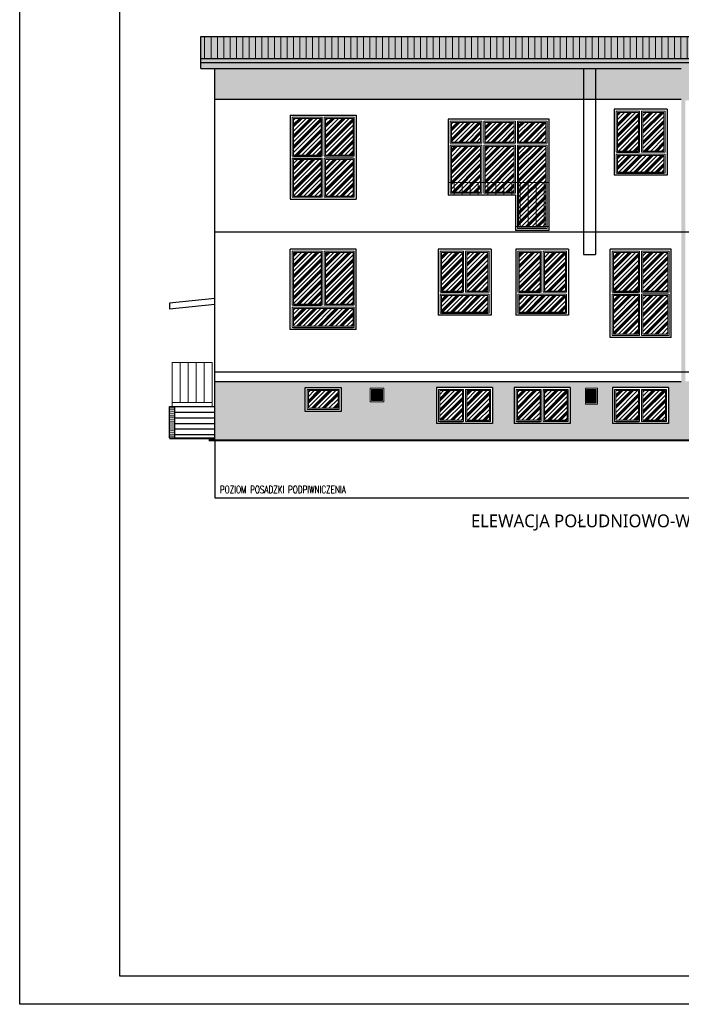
# Model space of a CAD drawing. Header units: millimetres. Extents: x 31969 to 285678, y -69766 to -1123.
# Tile 77 of 102: x 149207 to 150861, y -5215 to -2755. Entities that reach past the tile are written whole.
import ezdxf
from ezdxf.lldxf.tags import DXFTag

# ---------------------------------------------------------------- set-up
doc = ezdxf.new("R2010")
doc.units = ezdxf.units.MM
for name, color, linetype in [('a-biblioteka', 251, 'Continuous'), ('a-elewacja 1', 1, 'Continuous'), ('a-elewacje', 1, 'Continuous'), ('a-izolacja 1', 3, 'Continuous'), ('a-opis 1', 3, 'Continuous'), ('a-opis 2', 1, 'Continuous'), ('a-przerywana 2', 3, 'Continuous'), ('a-szraf', 252, 'Continuous'), ('a-szraf 1', 250, 'Continuous')]:
    doc.layers.add(name, color=color, linetype=linetype)
doc.layers.add('a-elewacja 3', color=3, linetype='Continuous', lineweight=20)
doc.styles.add('PRZEKRÓJ2', font='l_10646.ttf')
doc.styles.add('RS01507', font='romans.shx', dxfattribs={"width": 0.7, "height": 0.15})
tags = doc.linetypes.add('DASHED', pattern=[0.75, 0.5, -0.25]).pattern_tags.tags
tags[6:7] = [DXFTag(74, 4), DXFTag(75, 0), DXFTag(340, '0'), DXFTag(46, 1.0), DXFTag(50, 0.0), DXFTag(44, 0.0), DXFTag(45, 0.0)]
tags[4:5] = [DXFTag(74, 4), DXFTag(75, 0), DXFTag(340, '0'), DXFTag(46, 1.0), DXFTag(50, 0.0), DXFTag(44, 0.0), DXFTag(45, 0.0)]
pattern_1 = [(0, (0, 2695.065), (2.38125, 4.7625), [0, -4.7625])]

msp = doc.modelspace()

# ---------------------------------------------------------------- hatches: boundary and pattern name
at = {"layer": 'a-biblioteka', "ltscale": 100}
h = msp.add_hatch(dxfattribs=at)
h.set_pattern_fill('LINE', color=256)
h.set_pattern_definition([(0, (0, 2695.065), (0, 3.175), [])])
h.paths.add_polyline_path([(150114.18, -3678.88), (150086.18, -3678.88), (150086.18, -3706.88), (150114.18, -3706.88)])
h = msp.add_hatch(dxfattribs=at)
h.set_pattern_fill('LINE', color=256)
h.set_pattern_definition([(0, (536.1376, 2695.065), (0, 3.175), [])])
h.paths.add_polyline_path([(150648.32, -3678.88), (150624.32, -3678.88), (150624.32, -3712.88), (150648.32, -3712.88)])
at = {"layer": 'a-elewacja 3', "ltscale": 100}
h = msp.add_hatch(dxfattribs=at)
h.set_pattern_fill('LINE', color=256, scale=5, angle=90)
h.set_pattern_definition([(90, (0, 2695.065), (-15.875, 1e-15), [])])
h.paths.add_polyline_path([(153093.32, -2796.84), (149660.32, -2796.84), (149660.32, -2851.84), (153093.32, -2851.84)])
at = {"layer": 'a-szraf', "ltscale": 30}
h = msp.add_hatch(dxfattribs=at)
h.set_pattern_fill('DOTS', color=256, scale=1.5)
h.set_pattern_definition([(0, (0, 2695.0651), (1.190625, 2.38125), [0, -2.38125])])
h.paths.add_polyline_path([(153093.32, -2796.84), (149660.32, -2796.84), (149660.32, -2851.84), (153093.32, -2851.84)])
h.paths.add_polyline_path([(153093.32, -2851.84), (149660.32, -2851.84), (149660.32, -2861.88), (153093.32, -2861.88)])
h.paths.add_polyline_path([(153093.32, -2861.88), (150870.98, -2861.88), (150870.98, -2876.88), (153093.32, -2876.88)])
h.paths.add_polyline_path([(150870.98, -2861.88), (150860.98, -2861.88), (150860.98, -2880.6, 1), (150870.98, -2880.6)])
h.paths.add_polyline_path([(150860.98, -2861.88), (149660.32, -2861.88), (149660.32, -2876.88), (150860.98, -2876.88)])
h.paths.add_polyline_path([(150870.98, -2880.6, -1), (150860.98, -2880.6), (150860.98, -2891.62), (150870.98, -2891.62)])
h.paths.add_polyline_path([(150870.98, -2891.62), (150860.98, -2891.62), (150860.98, -2996.88), (150870.98, -2996.88)])
h.paths.add_polyline_path([(150870.98, -2996.88), (150860.98, -2996.88), (150860.98, -3116.88), (150870.98, -3116.88)])
h.paths.add_polyline_path([(150870.98, -3116.88), (150860.98, -3116.88), (150860.98, -3236.88), (150870.98, -3236.88)])
h.paths.add_polyline_path([(150870.98, -3236.88), (150860.98, -3236.88), (150860.98, -3284.88), (150870.98, -3284.88)])
h.paths.add_polyline_path([(150870.98, -3284.88), (150860.98, -3284.88), (150860.98, -3356.88), (150870.98, -3356.88)])
h.paths.add_polyline_path([(150870.98, -3356.88), (150860.98, -3356.88), (150860.98, -3476.88), (150870.98, -3476.88)])
h.paths.add_polyline_path([(150870.98, -3476.88), (150860.98, -3476.88), (150860.98, -3596.88), (150870.98, -3596.88)])
h.paths.add_polyline_path([(150870.98, -3596.88), (150860.98, -3596.88), (150860.98, -3634.88), (150870.98, -3634.88)])
h.paths.add_polyline_path([(150870.98, -3634.88), (150860.98, -3634.88), (150860.98, -3716.88), (150870.98, -3716.88)])
h.paths.add_polyline_path([(150870.98, -3716.88), (150860.98, -3716.88), (150860.98, -3775.33, -1), (150870.98, -3775.33)])
h.paths.add_polyline_path([(150860.98, -3775.33), (150860.98, -3787.77, -1), (150870.98, -3787.77), (150870.98, -3775.33, 1)])
h.paths.add_polyline_path([(150860.98, -3787.77, 1), (150870.98, -3787.77, 1)])
at = {"layer": 'a-szraf', "ltscale": 100}
h = msp.add_hatch(dxfattribs=at)
h.set_pattern_fill('DOTS', color=256, scale=3)
h.set_pattern_definition(pattern_1)
h.paths.add_polyline_path([(153093.32, -2876.88), (150870.98, -2876.88), (150870.98, -2956.88), (153093.32, -2956.88)])
h.paths.add_polyline_path([(150860.98, -2876.88), (150646.32, -2876.88), (150646.32, -2953.88), (150860.98, -2953.88)])
h.paths.add_polyline_path([(150616.32, -2876.88), (149695.32, -2876.88), (149695.32, -2953.88), (150616.32, -2953.88)])
h.paths.add_polyline_path([(150646.32, -2876.88), (150616.32, -2876.88), (150616.32, -2953.88), (150646.32, -2953.88)])
h.paths.add_polyline_path([(150860.98, -3658.88), (149695.32, -3658.88), (149695.32, -3805.88), (152089.32, -3805.88), (152089.32, -3775.88), (152117.32, -3775.88), (152117.32, -3763.88), (151999.32, -3763.88), (151999.32, -3673.88), (152117.32, -3673.88), (152117.32, -3658.88), (150870.98, -3658.88), (150870.98, -3787.77, -1), (150860.98, -3787.77)])
h.paths.add_polyline_path([(150011.04, -3733.88), (149921.04, -3733.88), (149921.04, -3673.88), (150011.04, -3673.88)], flags=16)
h.paths.add_polyline_path([(150083.18, -3709.88), (150083.18, -3675.88), (150117.18, -3675.88), (150117.18, -3709.88)], flags=16)
h.paths.add_polyline_path([(150006.04, -3728.88), (149926.04, -3728.88), (149926.04, -3678.88), (150006.04, -3678.88)], flags=0)
h.paths.add_polyline_path([(150086.18, -3706.88), (150086.18, -3678.88), (150114.18, -3678.88), (150114.18, -3706.88)], flags=0)
h.paths.add_polyline_path([(150003.04, -3725.88), (149929.04, -3725.88), (149929.04, -3681.88), (150003.04, -3681.88)], flags=0)
h.paths.add_polyline_path([(150249.32, -3673.88), (150389.32, -3673.88), (150389.32, -3763.88), (150249.32, -3763.88)], flags=16)
h.paths.add_polyline_path([(150254.32, -3678.88), (150316.82, -3678.88), (150316.82, -3758.88), (150254.32, -3758.88)], flags=0)
h.paths.add_polyline_path([(150257.32, -3681.88), (150313.82, -3681.88), (150313.82, -3755.88), (150257.32, -3755.88)], flags=0)
h.paths.add_polyline_path([(150321.82, -3678.88), (150384.32, -3678.88), (150384.32, -3758.88), (150321.82, -3758.88)], flags=0)
h.paths.add_polyline_path([(150324.82, -3681.88), (150381.32, -3681.88), (150381.32, -3755.88), (150324.82, -3755.88)], flags=0)
h.paths.add_polyline_path([(150443.32, -3673.88), (150583.32, -3673.88), (150583.32, -3763.88), (150443.32, -3763.88)], flags=16)
h.paths.add_polyline_path([(150448.32, -3678.88), (150510.82, -3678.88), (150510.82, -3758.88), (150448.32, -3758.88)], flags=0)
h.paths.add_polyline_path([(150451.32, -3681.88), (150507.82, -3681.88), (150507.82, -3755.88), (150451.32, -3755.88)], flags=0)
h.paths.add_polyline_path([(150515.82, -3678.88), (150578.32, -3678.88), (150578.32, -3758.88), (150515.82, -3758.88)], flags=0)
h.paths.add_polyline_path([(150518.82, -3681.88), (150575.32, -3681.88), (150575.32, -3755.88), (150518.82, -3755.88)], flags=0)
h.paths.add_polyline_path([(150621.32, -3715.88), (150621.32, -3675.88), (150651.32, -3675.88), (150651.32, -3715.88)], flags=16)
h.paths.add_polyline_path([(150624.32, -3712.88), (150624.32, -3678.88), (150648.32, -3678.88), (150648.32, -3712.88)], flags=0)
h.paths.add_polyline_path([(150689.32, -3673.88), (150829.32, -3673.88), (150829.32, -3763.88), (150689.32, -3763.88)], flags=16)
h.paths.add_polyline_path([(150694.32, -3678.88), (150756.82, -3678.88), (150756.82, -3758.88), (150694.32, -3758.88)], flags=0)
h.paths.add_polyline_path([(150697.32, -3681.88), (150753.82, -3681.88), (150753.82, -3755.88), (150697.32, -3755.88)], flags=0)
h.paths.add_polyline_path([(150761.82, -3678.88), (150824.32, -3678.88), (150824.32, -3758.88), (150761.82, -3758.88)], flags=0)
h.paths.add_polyline_path([(150764.82, -3681.88), (150821.32, -3681.88), (150821.32, -3755.88), (150764.82, -3755.88)], flags=0)
h.paths.add_polyline_path([(150904.32, -3673.88), (151044.32, -3673.88), (151044.32, -3763.88), (150904.32, -3763.88)], flags=16)
h.paths.add_polyline_path([(150909.32, -3678.88), (150971.82, -3678.88), (150971.82, -3758.88), (150909.32, -3758.88)], flags=0)
h.paths.add_polyline_path([(150912.32, -3681.88), (150968.82, -3681.88), (150968.82, -3755.88), (150912.32, -3755.88)], flags=0)
h.paths.add_polyline_path([(150976.82, -3678.88), (151039.32, -3678.88), (151039.32, -3758.88), (150976.82, -3758.88)], flags=0)
h.paths.add_polyline_path([(150979.82, -3681.88), (151036.32, -3681.88), (151036.32, -3755.88), (150979.82, -3755.88)], flags=0)
h.paths.add_polyline_path([(151118.32, -3673.88), (151258.32, -3673.88), (151258.32, -3763.88), (151118.32, -3763.88)], flags=16)
h.paths.add_polyline_path([(151123.32, -3678.88), (151185.82, -3678.88), (151185.82, -3758.88), (151123.32, -3758.88)], flags=0)
h.paths.add_polyline_path([(151126.32, -3681.88), (151182.82, -3681.88), (151182.82, -3755.88), (151126.32, -3755.88)], flags=0)
h.paths.add_polyline_path([(151190.82, -3678.88), (151253.32, -3678.88), (151253.32, -3758.88), (151190.82, -3758.88)], flags=0)
h.paths.add_polyline_path([(151193.82, -3681.88), (151250.32, -3681.88), (151250.32, -3755.88), (151193.82, -3755.88)], flags=0)
h.paths.add_polyline_path([(151332.32, -3673.88), (151472.32, -3673.88), (151472.32, -3763.88), (151332.32, -3763.88)], flags=16)
h.paths.add_polyline_path([(151337.32, -3678.88), (151399.82, -3678.88), (151399.82, -3758.88), (151337.32, -3758.88)], flags=0)
h.paths.add_polyline_path([(151340.32, -3681.88), (151396.82, -3681.88), (151396.82, -3755.88), (151340.32, -3755.88)], flags=0)
h.paths.add_polyline_path([(151404.82, -3678.88), (151467.32, -3678.88), (151467.32, -3758.88), (151404.82, -3758.88)], flags=0)
h.paths.add_polyline_path([(151407.82, -3681.88), (151464.32, -3681.88), (151464.32, -3755.88), (151407.82, -3755.88)], flags=0)
h.paths.add_polyline_path([(151580.32, -3673.88), (151720.32, -3673.88), (151720.32, -3763.88), (151580.32, -3763.88)], flags=16)
h.paths.add_polyline_path([(151585.32, -3678.88), (151647.82, -3678.88), (151647.82, -3758.88), (151585.32, -3758.88)], flags=0)
h.paths.add_polyline_path([(151588.32, -3681.88), (151644.82, -3681.88), (151644.82, -3755.88), (151588.32, -3755.88)], flags=0)
h.paths.add_polyline_path([(151652.82, -3678.88), (151715.32, -3678.88), (151715.32, -3758.88), (151652.82, -3758.88)], flags=0)
h.paths.add_polyline_path([(151655.82, -3681.88), (151712.32, -3681.88), (151712.32, -3755.88), (151655.82, -3755.88)], flags=0)
h.paths.add_polyline_path([(151785.32, -3673.88), (151925.32, -3673.88), (151925.32, -3763.88), (151785.32, -3763.88)], flags=16)
h.paths.add_polyline_path([(151790.32, -3678.88), (151852.82, -3678.88), (151852.82, -3758.88), (151790.32, -3758.88)], flags=0)
h.paths.add_polyline_path([(151793.32, -3681.88), (151849.82, -3681.88), (151849.82, -3755.88), (151793.32, -3755.88)], flags=0)
h.paths.add_polyline_path([(151857.82, -3678.88), (151920.32, -3678.88), (151920.32, -3758.88), (151857.82, -3758.88)], flags=0)
h.paths.add_polyline_path([(151860.82, -3681.88), (151917.32, -3681.88), (151917.32, -3755.88), (151860.82, -3755.88)], flags=0)
h.paths.add_polyline_path([(152213.32, -3673.88), (152247.32, -3673.88), (152247.32, -3658.88), (152124.32, -3658.88), (152124.32, -3673.88), (152139.32, -3673.88), (152139.32, -3763.88), (152124.32, -3763.88), (152124.32, -3775.88), (152247.32, -3775.88), (152247.32, -3763.88), (152213.32, -3763.88)])
h.paths.add_polyline_path([(152377.32, -3658.88), (152254.32, -3658.88), (152254.32, -3673.88), (152353.32, -3673.88), (152353.32, -3763.88), (152254.32, -3763.88), (152254.32, -3775.88), (152377.32, -3775.88)])
h.paths.add_polyline_path([(152448.32, -3673.88), (152507.32, -3673.88), (152507.32, -3658.88), (152384.32, -3658.88), (152384.32, -3775.88), (152507.32, -3775.88), (152507.32, -3763.88), (152448.32, -3763.88)])
h.paths.add_polyline_path([(152637.32, -3658.88), (152514.32, -3658.88), (152514.32, -3673.88), (152588.32, -3673.88), (152588.32, -3763.88), (152514.32, -3763.88), (152514.32, -3775.88), (152637.32, -3775.88)])
h.paths.add_polyline_path([(153093.32, -3658.88), (152644.32, -3658.88), (152644.32, -3775.88), (152672.32, -3775.88), (152672.32, -3805.88), (153093.32, -3805.88)])
h.paths.add_polyline_path([(152823.32, -3763.88), (152683.32, -3763.88), (152683.32, -3673.88), (152823.32, -3673.88)], flags=16)
h.paths.add_polyline_path([(152818.32, -3758.88), (152755.82, -3758.88), (152755.82, -3678.88), (152818.32, -3678.88)], flags=0)
h.paths.add_polyline_path([(152815.32, -3755.88), (152758.82, -3755.88), (152758.82, -3681.88), (152815.32, -3681.88)], flags=0)
h.paths.add_polyline_path([(152897.32, -3763.88), (152897.32, -3673.88), (153037.32, -3673.88), (153037.32, -3763.88)], flags=16)
h.paths.add_polyline_path([(152902.32, -3758.88), (152902.32, -3678.88), (152964.82, -3678.88), (152964.82, -3758.88)], flags=0)
h.paths.add_polyline_path([(152905.32, -3755.88), (152905.32, -3681.88), (152961.82, -3681.88), (152961.82, -3755.88)], flags=0)
h.paths.add_polyline_path([(152750.82, -3758.88), (152688.32, -3758.88), (152688.32, -3678.88), (152750.82, -3678.88)], flags=0)
h.paths.add_polyline_path([(152747.82, -3755.88), (152691.32, -3755.88), (152691.32, -3681.88), (152747.82, -3681.88)], flags=0)
h.paths.add_polyline_path([(152969.82, -3758.88), (152969.82, -3678.88), (153032.32, -3678.88), (153032.32, -3758.88)], flags=0)
h.paths.add_polyline_path([(152972.82, -3755.88), (152972.82, -3681.88), (153029.32, -3681.88), (153029.32, -3755.88)], flags=0)
h.paths.add_polyline_path([(152672.32, -3775.88), (152089.32, -3775.88), (152089.32, -3805.88), (152672.32, -3805.88)])
h = msp.add_hatch(dxfattribs=at)
h.set_pattern_fill('DOTS', color=256, scale=3)
h.set_pattern_definition(pattern_1)
h.paths.add_polyline_path([(149595.32, -3721.88), (149581.32, -3721.88), (149581.32, -3799.88), (149595.32, -3799.88)])
at = {"layer": 'a-szraf 1', "ltscale": 15}
h = msp.add_hatch(dxfattribs=at)
h.set_pattern_fill('PLASTI', color=256, scale=3, angle=45)
h.set_pattern_definition([(45, (0, 2695.065), (-13.4703842, 13.4703842), []), (45, (-1.684, 2696.749), (-13.4703842, 13.4703842), []), (45, (-3.368, 2698.433), (-13.4703842, 13.4703842), []), (45, (-8.419, 2703.484), (-13.4703842, 13.4703842), [])])
h.paths.add_polyline_path([(150040.54, -3001.88), (149971.54, -3001.88), (149971.54, -3093.38), (150040.54, -3093.38)])
h.paths.add_polyline_path([(150040.54, -3104.38), (149971.54, -3104.38), (149971.54, -3195.88), (150040.54, -3195.88)])
h.paths.add_polyline_path([(149960.54, -3104.38), (149891.54, -3104.38), (149891.54, -3195.88), (149960.54, -3195.88)])
h.paths.add_polyline_path([(149960.54, -3001.88), (149891.54, -3001.88), (149891.54, -3093.38), (149960.54, -3093.38)])
h.paths.add_polyline_path([(150040.54, -3336.88), (149971.54, -3336.88), (149971.54, -3465.88), (150040.54, -3465.88)])
h.paths.add_polyline_path([(149960.54, -3336.88), (149891.54, -3336.88), (149891.54, -3465.88), (149960.54, -3465.88)])
h.paths.add_polyline_path([(150040.54, -3476.88), (149891.54, -3476.88), (149891.54, -3520.88), (150040.54, -3520.88)])
h.paths.add_polyline_path([(150003.04, -3681.88), (149929.04, -3681.88), (149929.04, -3725.88), (150003.04, -3725.88)])
h.paths.add_polyline_path([(150381.32, -3681.88), (150324.82, -3681.88), (150324.82, -3755.88), (150381.32, -3755.88)])
h.paths.add_polyline_path([(150313.82, -3681.88), (150257.32, -3681.88), (150257.32, -3755.88), (150313.82, -3755.88)])
h.paths.add_polyline_path([(150575.32, -3681.88), (150518.82, -3681.88), (150518.82, -3755.88), (150575.32, -3755.88)])
h.paths.add_polyline_path([(150507.82, -3681.88), (150451.32, -3681.88), (150451.32, -3755.88), (150507.82, -3755.88)])
h.paths.add_polyline_path([(150821.32, -3681.88), (150764.82, -3681.88), (150764.82, -3755.88), (150821.32, -3755.88)])
h.paths.add_polyline_path([(150753.82, -3681.88), (150697.32, -3681.88), (150697.32, -3755.88), (150753.82, -3755.88)])
h.paths.add_polyline_path([(151036.32, -3681.88), (150979.82, -3681.88), (150979.82, -3755.88), (151036.32, -3755.88)])
h.paths.add_polyline_path([(150968.82, -3681.88), (150912.32, -3681.88), (150912.32, -3755.88), (150968.82, -3755.88)])
h.paths.add_polyline_path([(151250.32, -3681.88), (151193.82, -3681.88), (151193.82, -3755.88), (151250.32, -3755.88)])
h.paths.add_polyline_path([(151182.82, -3681.88), (151126.32, -3681.88), (151126.32, -3755.88), (151182.82, -3755.88)])
h.paths.add_polyline_path([(151464.32, -3681.88), (151407.82, -3681.88), (151407.82, -3755.88), (151464.32, -3755.88)])
h.paths.add_polyline_path([(151396.82, -3681.88), (151340.32, -3681.88), (151340.32, -3755.88), (151396.82, -3755.88)])
h.paths.add_polyline_path([(151712.32, -3681.88), (151655.82, -3681.88), (151655.82, -3755.88), (151712.32, -3755.88)])
h.paths.add_polyline_path([(151644.82, -3681.88), (151588.32, -3681.88), (151588.32, -3755.88), (151644.82, -3755.88)])
h.paths.add_polyline_path([(151470.32, -3444.38), (151407.82, -3444.38), (151407.82, -3540.88), (151470.32, -3540.88)])
h.paths.add_polyline_path([(151470.32, -3336.88), (151407.82, -3336.88), (151407.82, -3433.38), (151470.32, -3433.38)])
h.paths.add_polyline_path([(151396.82, -3336.88), (151334.32, -3336.88), (151334.32, -3433.38), (151396.82, -3433.38)])
h.paths.add_polyline_path([(151396.82, -3444.38), (151334.32, -3444.38), (151334.32, -3540.88), (151396.82, -3540.88)])
h.paths.add_polyline_path([(151917.32, -3681.88), (151860.82, -3681.88), (151860.82, -3755.88), (151917.32, -3755.88)])
h.paths.add_polyline_path([(151849.82, -3681.88), (151793.32, -3681.88), (151793.32, -3755.88), (151849.82, -3755.88)])
h.paths.add_polyline_path([(152351.32, -3336.88), (152288.82, -3336.88), (152288.82, -3433.38), (152351.32, -3433.38)])
h.paths.add_polyline_path([(152277.82, -3336.88), (152215.32, -3336.88), (152215.32, -3433.38), (152277.82, -3433.38)])
h.paths.add_polyline_path([(152137.32, -3444.38), (152074.82, -3444.38), (152074.82, -3540.88), (152137.32, -3540.88)])
h.paths.add_polyline_path([(152137.32, -3336.88), (152074.82, -3336.88), (152074.82, -3433.38), (152137.32, -3433.38)])
h.paths.add_polyline_path([(152063.82, -3336.88), (152001.32, -3336.88), (152001.32, -3433.38), (152063.82, -3433.38)])
h.paths.add_polyline_path([(152063.82, -3444.38), (152001.32, -3444.38), (152001.32, -3540.88), (152063.82, -3540.88)])
h.paths.add_polyline_path([(151923.32, -3444.38), (151860.82, -3444.38), (151860.82, -3540.88), (151923.32, -3540.88)])
h.paths.add_polyline_path([(151923.32, -3336.88), (151860.82, -3336.88), (151860.82, -3433.38), (151923.32, -3433.38)])
h.paths.add_polyline_path([(151849.82, -3336.88), (151787.32, -3336.88), (151787.32, -3433.38), (151849.82, -3433.38)])
h.paths.add_polyline_path([(151849.82, -3444.38), (151787.32, -3444.38), (151787.32, -3540.88), (151849.82, -3540.88)])
h.paths.add_polyline_path([(151708.32, -3444.38), (151592.32, -3444.38), (151592.32, -3485.88), (151708.32, -3485.88)])
h.paths.add_polyline_path([(151708.32, -3336.88), (151655.82, -3336.88), (151655.82, -3433.38), (151708.32, -3433.38)])
h.paths.add_polyline_path([(151644.82, -3336.88), (151592.32, -3336.88), (151592.32, -3433.38), (151644.82, -3433.38)])
h.paths.add_polyline_path([(151182.82, -3336.88), (151120.32, -3336.88), (151120.32, -3433.38), (151182.82, -3433.38)])
h.paths.add_polyline_path([(151256.32, -3336.88), (151193.82, -3336.88), (151193.82, -3433.38), (151256.32, -3433.38)])
h.paths.add_polyline_path([(151256.32, -3444.38), (151193.82, -3444.38), (151193.82, -3540.88), (151256.32, -3540.88)])
h.paths.add_polyline_path([(151182.82, -3444.38), (151120.32, -3444.38), (151120.32, -3540.88), (151182.82, -3540.88)])
h.paths.add_polyline_path([(151042.32, -3444.38), (150979.82, -3444.38), (150979.82, -3540.88), (151042.32, -3540.88)])
h.paths.add_polyline_path([(150968.82, -3444.38), (150906.32, -3444.38), (150906.32, -3540.88), (150968.82, -3540.88)])
h.paths.add_polyline_path([(150968.82, -3336.88), (150906.32, -3336.88), (150906.32, -3433.38), (150968.82, -3433.38)])
h.paths.add_polyline_path([(151042.32, -3336.88), (150979.82, -3336.88), (150979.82, -3433.38), (151042.32, -3433.38)])
h.paths.add_polyline_path([(150827.32, -3336.88), (150764.82, -3336.88), (150764.82, -3433.38), (150827.32, -3433.38)])
h.paths.add_polyline_path([(150827.32, -3444.38), (150764.82, -3444.38), (150764.82, -3540.88), (150827.32, -3540.88)])
h.paths.add_polyline_path([(150753.82, -3444.38), (150691.32, -3444.38), (150691.32, -3540.88), (150753.82, -3540.88)])
h.paths.add_polyline_path([(150753.82, -3336.88), (150691.32, -3336.88), (150691.32, -3433.38), (150753.82, -3433.38)])
h.paths.add_polyline_path([(150571.32, -3444.38), (150455.32, -3444.38), (150455.32, -3485.88), (150571.32, -3485.88)])
h.paths.add_polyline_path([(150377.32, -3444.38), (150261.32, -3444.38), (150261.32, -3485.88), (150377.32, -3485.88)])
h.paths.add_polyline_path([(150377.32, -3336.88), (150324.82, -3336.88), (150324.82, -3433.38), (150377.32, -3433.38)])
h.paths.add_polyline_path([(150313.82, -3336.88), (150261.32, -3336.88), (150261.32, -3433.38), (150313.82, -3433.38)])
h.paths.add_polyline_path([(150507.82, -3336.88), (150455.32, -3336.88), (150455.32, -3433.38), (150507.82, -3433.38)])
h.paths.add_polyline_path([(150571.32, -3336.88), (150518.82, -3336.88), (150518.82, -3433.38), (150571.32, -3433.38)])
h.paths.add_polyline_path([(150817.32, -3094.38), (150701.32, -3094.38), (150701.32, -3135.88), (150817.32, -3135.88)])
h.paths.add_polyline_path([(150753.82, -2986.88), (150701.32, -2986.88), (150701.32, -3083.38), (150753.82, -3083.38)])
h.paths.add_polyline_path([(150817.32, -2986.88), (150764.82, -2986.88), (150764.82, -3083.38), (150817.32, -3083.38)])
h.paths.add_polyline_path([(151042.32, -2986.88), (150979.82, -2986.88), (150979.82, -3083.38), (151042.32, -3083.38)])
h.paths.add_polyline_path([(150968.82, -2986.88), (150906.32, -2986.88), (150906.32, -3083.38), (150968.82, -3083.38)])
h.paths.add_polyline_path([(150968.82, -3094.38), (150906.32, -3094.38), (150906.32, -3190.88), (150968.82, -3190.88)])
h.paths.add_polyline_path([(151042.32, -3094.38), (150979.82, -3094.38), (150979.82, -3190.88), (151042.32, -3190.88)])
h.paths.add_polyline_path([(151256.32, -3094.38), (151193.82, -3094.38), (151193.82, -3190.88), (151256.32, -3190.88)])
h.paths.add_polyline_path([(151182.82, -3094.38), (151120.32, -3094.38), (151120.32, -3190.88), (151182.82, -3190.88)])
h.paths.add_polyline_path([(151182.82, -2986.88), (151120.32, -2986.88), (151120.32, -3083.38), (151182.82, -3083.38)])
h.paths.add_polyline_path([(151256.32, -2986.88), (151193.82, -2986.88), (151193.82, -3083.38), (151256.32, -3083.38)])
h.paths.add_polyline_path([(151396.82, -2986.88), (151334.32, -2986.88), (151334.32, -3083.38), (151396.82, -3083.38)])
h.paths.add_polyline_path([(151470.32, -2986.88), (151407.82, -2986.88), (151407.82, -3083.38), (151470.32, -3083.38)])
h.paths.add_polyline_path([(151470.32, -3094.38), (151407.82, -3094.38), (151407.82, -3190.88), (151470.32, -3190.88)])
h.paths.add_polyline_path([(151396.82, -3094.38), (151334.32, -3094.38), (151334.32, -3190.88), (151396.82, -3190.88)])
h.paths.add_polyline_path([(151708.32, -3094.38), (151592.32, -3094.38), (151592.32, -3135.88), (151708.32, -3135.88)])
h.paths.add_polyline_path([(151644.82, -2986.88), (151592.32, -2986.88), (151592.32, -3083.38), (151644.82, -3083.38)])
h.paths.add_polyline_path([(151708.32, -2986.88), (151655.82, -2986.88), (151655.82, -3083.38), (151708.32, -3083.38)])
h.paths.add_polyline_path([(151849.82, -2986.88), (151787.32, -2986.88), (151787.32, -3083.38), (151849.82, -3083.38)])
h.paths.add_polyline_path([(151923.32, -2986.88), (151860.82, -2986.88), (151860.82, -3083.38), (151923.32, -3083.38)])
h.paths.add_polyline_path([(151923.32, -3094.38), (151860.82, -3094.38), (151860.82, -3190.88), (151923.32, -3190.88)])
h.paths.add_polyline_path([(151849.82, -3094.38), (151787.32, -3094.38), (151787.32, -3190.88), (151849.82, -3190.88)])
h.paths.add_polyline_path([(152137.32, -3094.38), (152074.82, -3094.38), (152074.82, -3190.88), (152137.32, -3190.88)])
h.paths.add_polyline_path([(152063.82, -3094.38), (152001.32, -3094.38), (152001.32, -3190.88), (152063.82, -3190.88)])
h.paths.add_polyline_path([(152063.82, -2986.88), (152001.32, -2986.88), (152001.32, -3083.38), (152063.82, -3083.38)])
h.paths.add_polyline_path([(152137.32, -2986.88), (152074.82, -2986.88), (152074.82, -3083.38), (152137.32, -3083.38)])
h.paths.add_polyline_path([(152277.82, -2986.88), (152215.32, -2986.88), (152215.32, -3083.38), (152277.82, -3083.38)])
h.paths.add_polyline_path([(152351.32, -2986.88), (152288.82, -2986.88), (152288.82, -3083.38), (152351.32, -3083.38)])
h.paths.add_polyline_path([(152351.32, -3094.38), (152288.82, -3094.38), (152288.82, -3190.88), (152351.32, -3190.88)])
h.paths.add_polyline_path([(152277.82, -3094.38), (152215.32, -3094.38), (152215.32, -3190.88), (152277.82, -3190.88)])
h.paths.add_polyline_path([(150359.32, -3011.88), (150286.32, -3011.88), (150286.32, -3060.88), (150359.32, -3060.88)])
h.paths.add_polyline_path([(150443.32, -3011.88), (150370.32, -3011.88), (150370.32, -3060.88), (150443.32, -3060.88)])
h.paths.add_polyline_path([(150522.32, -3011.88), (150454.32, -3011.88), (150454.32, -3060.88), (150522.32, -3060.88)])
h.paths.add_polyline_path([(150522.32, -3071.88), (150454.32, -3071.88), (150454.32, -3161.88), (150522.32, -3161.88)])
h.paths.add_polyline_path([(150443.32, -3071.88), (150370.32, -3071.88), (150370.32, -3161.88), (150443.32, -3161.88)])
h.paths.add_polyline_path([(150359.32, -3071.88), (150286.32, -3071.88), (150286.32, -3161.88), (150359.32, -3161.88)])
h.paths.add_polyline_path([(150293.06, -3161.88), (150286.32, -3161.88), (150286.32, -3185.88), (150293.06, -3185.88)])
h.paths.add_polyline_path([(150313.06, -3161.88), (150293.06, -3161.88), (150293.06, -3185.88), (150313.06, -3185.88)])
h.paths.add_polyline_path([(150333.06, -3161.88), (150313.06, -3161.88), (150313.06, -3185.88), (150333.06, -3185.88)])
h.paths.add_polyline_path([(150353.06, -3161.88), (150333.06, -3161.88), (150333.06, -3185.88), (150353.06, -3185.88)])
h.paths.add_polyline_path([(150359.32, -3161.88), (150353.06, -3161.88), (150353.06, -3185.88), (150359.32, -3185.88)])
h.paths.add_polyline_path([(150377.63, -3161.88), (150370.32, -3161.88), (150370.32, -3185.88), (150377.63, -3185.88)])
h.paths.add_polyline_path([(150397.63, -3161.88), (150377.63, -3161.88), (150377.63, -3185.88), (150397.63, -3185.88)])
h.paths.add_polyline_path([(150417.63, -3161.88), (150397.63, -3161.88), (150397.63, -3185.88), (150417.63, -3185.88)])
h.paths.add_polyline_path([(150437.63, -3161.88), (150417.63, -3161.88), (150417.63, -3185.88), (150437.63, -3185.88)])
h.paths.add_polyline_path([(150443.32, -3161.88), (150437.63, -3161.88), (150437.63, -3185.88), (150443.32, -3185.88)])
h.paths.add_polyline_path([(150477.9, -3161.88), (150457.9, -3161.88), (150457.9, -3271.88), (150477.9, -3271.88)])
h.paths.add_polyline_path([(150497.9, -3161.88), (150477.9, -3161.88), (150477.9, -3271.88), (150497.9, -3271.88)])
h.paths.add_polyline_path([(150517.9, -3161.88), (150497.9, -3161.88), (150497.9, -3271.88), (150517.9, -3271.88)])
h.paths.add_polyline_path([(150522.32, -3161.88), (150517.9, -3161.88), (150517.9, -3271.88), (150522.32, -3271.88)])
h.paths.add_polyline_path([(150457.9, -3161.88), (150454.32, -3161.88), (150454.32, -3271.88), (150457.9, -3271.88)])
h.paths.add_polyline_path([(152109.32, -3755.88), (152116.32, -3755.88), (152116.32, -3681.88), (152109.32, -3681.88)], flags=0)
h.paths.add_polyline_path([(152277.82, -3444.38), (152215.32, -3444.38), (152215.32, -3540.88), (152277.82, -3540.88)])
h.paths.add_polyline_path([(152351.32, -3444.38), (152288.82, -3444.38), (152288.82, -3540.88), (152351.32, -3540.88)])

# ---------------------------------------------------------------- linework, layer by layer
at = {"layer": 'a-elewacja 1', "ltscale": 100}
for p, q in [((149660.32, -2796.84), (153093.32, -2796.84)), ((149660.32, -2876.88), (149660.32, -2796.84)), ((149660.32, -2851.84), (153093.32, -2851.84)), ((149660.32, -2861.88), (153093.32, -2861.88)), ((149660.32, -2876.88), (150860.98, -2876.88)), ((149695.32, -3656.88), (149695.32, -2876.88)), ((150616.32, -2876.88), (150616.32, -3341.88)), ((150646.32, -2876.88), (150646.32, -3341.88)), ((149695.32, -2953.88), (150860.98, -2953.88)), ((150825.32, -2978.88), (150693.32, -2978.88)), ((150693.32, -2978.88), (150693.32, -3143.88)), ((150825.32, -2978.88), (150825.32, -3143.88)), ((150825.32, -3143.88), (150693.32, -3143.88)), ((150385.32, -3328.88), (150253.32, -3328.88)), ((150253.32, -3328.88), (150253.32, -3493.88)), ((150385.32, -3328.88), (150385.32, -3493.88)), ((150579.32, -3328.88), (150447.32, -3328.88)), ((150447.32, -3328.88), (150447.32, -3493.88)), ((150579.32, -3328.88), (150579.32, -3493.88)), ((150616.32, -3341.88), (150646.32, -3341.88)), ((149695.32, -3451.7), (149581.32, -3463.31)), ((149581.32, -3463.31), (149581.32, -3478.31)), ((149695.32, -3466.7), (149581.32, -3478.31)), ((150385.32, -3493.88), (150253.32, -3493.88)), ((150579.32, -3493.88), (150447.32, -3493.88)), ((149695.32, -3805.88), (149695.32, -3651.88)), ((149695.32, -3658.88), (150860.98, -3658.88)), ((150389.32, -3673.88), (150249.32, -3673.88)), ((150249.32, -3673.88), (150249.32, -3763.88)), ((150389.32, -3673.88), (150389.32, -3763.88)), ((150583.32, -3673.88), (150443.32, -3673.88)), ((150443.32, -3673.88), (150443.32, -3763.88)), ((150583.32, -3673.88), (150583.32, -3763.88)), ((150829.32, -3673.88), (150689.32, -3673.88)), ((150689.32, -3673.88), (150689.32, -3763.88)), ((150829.32, -3673.88), (150829.32, -3763.88)), ((149581.32, -3721.88), (149695.32, -3721.88)), ((149581.32, -3799.88), (149581.32, -3721.88)), ((149595.32, -3799.88), (149595.32, -3721.88)), ((149595.32, -3735.88), (149695.32, -3735.88)), ((149595.32, -3749.88), (149695.32, -3749.88)), ((149595.32, -3763.88), (149695.32, -3763.88)), ((150389.32, -3763.88), (150249.32, -3763.88)), ((150583.32, -3763.88), (150443.32, -3763.88)), ((150829.32, -3763.88), (150689.32, -3763.88)), ((149595.32, -3777.88), (149695.32, -3777.88)), ((149581.32, -3799.88), (149695.32, -3799.88)), ((149581.32, -3801.88), (149695.32, -3801.88)), ((149595.32, -3791.88), (149695.32, -3791.88)), ((149695.32, -3805.88), (149680.32, -3805.88)), ((149695.32, -3807.88), (149680.32, -3807.88)), ((153093.32, -3805.88), (149695.32, -3805.88)), ((153093.32, -3807.88), (149695.33, -3807.88))]:
    msp.add_line(p, q, dxfattribs=at)
at = {"layer": 'a-elewacja 1'}
for p, q in [((150530.32, -3003.88), (150278.32, -3003.88)), ((150278.32, -3003.88), (150278.32, -3193.88)), ((150530.32, -3281.88), (150530.32, -3003.88)), ((150446.32, -3193.88), (150278.32, -3193.88)), ((150446.32, -3193.88), (150446.32, -3281.88)), ((150530.32, -3281.88), (150446.32, -3281.88))]:
    msp.add_line(p, q, dxfattribs=at)
at = {"layer": 'a-elewacja 1', "linetype": 'DASHED', "ltscale": 40}
for p, q in [((149695.32, -3805.88), (149695.32, -3949.88)), ((149695.32, -3949.88), (152433.32, -3949.88))]:
    msp.add_line(p, q, dxfattribs=at)
at = {"layer": 'a-elewacja 3'}
for p, q in [((150701.32, -3083.38), (150701.32, -2986.88)), ((150701.32, -2986.88), (150753.82, -2986.88)), ((150753.82, -2986.88), (150753.82, -3083.38)), ((150764.82, -2986.88), (150817.32, -2986.88)), ((150764.82, -3083.38), (150764.82, -2986.88)), ((150817.32, -2986.88), (150817.32, -3083.38)), ((149960.54, -3001.88), (149891.54, -3001.88)), ((149891.54, -3001.88), (149891.54, -3093.38)), ((149960.54, -3093.38), (149960.54, -3001.88)), ((150040.54, -3001.88), (149971.54, -3001.88)), ((149971.54, -3001.88), (149971.54, -3093.38)), ((150040.54, -3093.38), (150040.54, -3001.88)), ((149891.54, -3093.38), (149960.54, -3093.38)), ((149971.54, -3093.38), (150040.54, -3093.38)), ((150753.82, -3083.38), (150701.32, -3083.38)), ((150701.32, -3135.88), (150701.32, -3094.38)), ((150701.32, -3094.38), (150817.32, -3094.38)), ((150817.32, -3083.38), (150764.82, -3083.38)), ((150817.32, -3094.38), (150817.32, -3135.88)), ((149891.54, -3195.88), (149891.54, -3104.38)), ((149891.54, -3104.38), (149960.54, -3104.38)), ((149960.54, -3104.38), (149960.54, -3195.88)), ((149971.54, -3104.38), (150040.54, -3104.38)), ((149971.54, -3195.88), (149971.54, -3104.38)), ((150040.54, -3104.38), (150040.54, -3195.88)), ((150817.32, -3135.88), (150701.32, -3135.88)), ((149960.54, -3195.88), (149891.54, -3195.88)), ((150040.54, -3195.88), (149971.54, -3195.88)), ((149891.54, -3465.88), (149891.54, -3336.88)), ((149891.54, -3336.88), (149960.54, -3336.88)), ((149960.54, -3336.88), (149960.54, -3465.88)), ((149971.54, -3336.88), (150040.54, -3336.88)), ((149971.54, -3465.88), (149971.54, -3336.88)), ((150040.54, -3336.88), (150040.54, -3465.88)), ((150261.32, -3433.38), (150261.32, -3336.88)), ((150261.32, -3336.88), (150313.82, -3336.88)), ((150313.82, -3336.88), (150313.82, -3433.38)), ((150324.82, -3336.88), (150377.32, -3336.88)), ((150324.82, -3433.38), (150324.82, -3336.88)), ((150377.32, -3336.88), (150377.32, -3433.38)), ((150455.32, -3433.38), (150455.32, -3336.88)), ((150455.32, -3336.88), (150507.82, -3336.88)), ((150507.82, -3336.88), (150507.82, -3433.38)), ((150518.82, -3336.88), (150571.32, -3336.88)), ((150518.82, -3433.38), (150518.82, -3336.88)), ((150571.32, -3336.88), (150571.32, -3433.38)), ((150691.32, -3433.38), (150691.32, -3336.88)), ((150691.32, -3336.88), (150753.82, -3336.88)), ((150753.82, -3336.88), (150753.82, -3433.38)), ((150764.82, -3336.88), (150827.32, -3336.88)), ((150764.82, -3433.38), (150764.82, -3336.88)), ((150827.32, -3336.88), (150827.32, -3433.38)), ((150313.82, -3433.38), (150261.32, -3433.38)), ((150261.32, -3485.88), (150261.32, -3444.38)), ((150261.32, -3444.38), (150377.32, -3444.38)), ((150377.32, -3433.38), (150324.82, -3433.38)), ((150377.32, -3444.38), (150377.32, -3485.88)), ((150507.82, -3433.38), (150455.32, -3433.38)), ((150455.32, -3485.88), (150455.32, -3444.38)), ((150455.32, -3444.38), (150571.32, -3444.38)), ((150571.32, -3433.38), (150518.82, -3433.38)), ((150571.32, -3444.38), (150571.32, -3485.88)), ((150753.82, -3433.38), (150691.32, -3433.38)), ((150753.82, -3444.38), (150691.32, -3444.38)), ((150691.32, -3444.38), (150691.32, -3540.88)), ((150753.82, -3540.88), (150753.82, -3444.38)), ((150827.32, -3433.38), (150764.82, -3433.38)), ((150827.32, -3444.38), (150764.82, -3444.38)), ((150764.82, -3444.38), (150764.82, -3540.88)), ((150827.32, -3540.88), (150827.32, -3444.38)), ((149960.54, -3465.88), (149891.54, -3465.88)), ((150040.54, -3465.88), (149971.54, -3465.88)), ((149891.54, -3520.88), (149891.54, -3476.88)), ((149891.54, -3476.88), (150040.54, -3476.88)), ((150040.54, -3476.88), (150040.54, -3520.88)), ((150377.32, -3485.88), (150261.32, -3485.88)), ((150571.32, -3485.88), (150455.32, -3485.88)), ((150040.54, -3520.88), (149891.54, -3520.88)), ((150691.32, -3540.88), (150753.82, -3540.88)), ((150764.82, -3540.88), (150827.32, -3540.88)), ((149926.04, -3728.88), (149926.04, -3678.88)), ((149926.04, -3678.88), (150006.04, -3678.88)), ((149929.04, -3725.88), (149929.04, -3681.88)), ((149929.04, -3681.88), (150003.04, -3681.88)), ((150003.04, -3725.88), (150003.04, -3681.88)), ((150006.04, -3728.88), (150006.04, -3678.88)), ((150257.32, -3755.88), (150257.32, -3681.88)), ((150257.32, -3681.88), (150313.82, -3681.88)), ((150313.82, -3681.88), (150313.82, -3755.88)), ((150324.82, -3681.88), (150381.32, -3681.88)), ((150324.82, -3755.88), (150324.82, -3681.88)), ((150381.32, -3681.88), (150381.32, -3755.88)), ((150451.32, -3755.88), (150451.32, -3681.88)), ((150451.32, -3681.88), (150507.82, -3681.88)), ((150507.82, -3681.88), (150507.82, -3755.88)), ((150518.82, -3681.88), (150575.32, -3681.88)), ((150518.82, -3755.88), (150518.82, -3681.88)), ((150575.32, -3681.88), (150575.32, -3755.88)), ((150697.32, -3755.88), (150697.32, -3681.88)), ((150697.32, -3681.88), (150753.82, -3681.88)), ((150753.82, -3681.88), (150753.82, -3755.88)), ((150764.82, -3681.88), (150821.32, -3681.88)), ((150764.82, -3755.88), (150764.82, -3681.88)), ((150821.32, -3681.88), (150821.32, -3755.88)), ((149926.04, -3728.88), (150006.04, -3728.88)), ((149929.04, -3725.88), (150003.04, -3725.88)), ((150313.82, -3755.88), (150257.32, -3755.88)), ((150381.32, -3755.88), (150324.82, -3755.88)), ((150507.82, -3755.88), (150451.32, -3755.88)), ((150575.32, -3755.88), (150518.82, -3755.88)), ((150753.82, -3755.88), (150697.32, -3755.88)), ((150821.32, -3755.88), (150764.82, -3755.88))]:
    msp.add_line(p, q, dxfattribs=at)
at = {"layer": 'a-elewacja 3', "ltscale": 200}
for p, q in [((150362.32, -3063.88), (150362.32, -3008.88)), ((150367.32, -3063.88), (150367.32, -3008.88)), ((150362.32, -3126.88), (150362.32, -3068.88)), ((150367.32, -3126.88), (150367.32, -3068.88))]:
    msp.add_line(p, q, dxfattribs=at)
at = {"layer": 'a-elewacja 3', "ltscale": 100}
for p, q in [((150278.32, -3161.88), (150530.32, -3161.88)), ((150293.06, -3161.88), (150293.06, -3193.88)), ((150313.06, -3161.88), (150313.06, -3193.88)), ((150333.06, -3161.88), (150333.06, -3193.88)), ((150353.06, -3161.88), (150353.06, -3193.88)), ((150377.63, -3161.88), (150377.63, -3193.88)), ((150397.63, -3161.88), (150397.63, -3193.88)), ((150417.63, -3161.88), (150417.63, -3193.88)), ((150437.63, -3161.88), (150437.63, -3193.88)), ((150457.9, -3161.88), (150457.9, -3271.88)), ((150477.9, -3161.88), (150477.9, -3271.88)), ((150497.9, -3161.88), (150497.9, -3271.88)), ((150517.9, -3161.88), (150517.9, -3271.88)), ((150446.32, -3271.88), (150530.32, -3271.88)), ((149588.32, -3721.88), (149588.32, -3611.88)), ((149588.32, -3611.88), (149688.32, -3611.88)), ((149608.32, -3711.88), (149608.32, -3611.88)), ((149628.32, -3711.88), (149628.32, -3611.88)), ((149648.32, -3711.88), (149648.32, -3611.88)), ((149668.32, -3711.88), (149668.32, -3611.88)), ((149688.32, -3721.88), (149688.32, -3611.88)), ((149588.32, -3711.88), (149688.32, -3711.88))]:
    msp.add_line(p, q, dxfattribs=at)
at = {"layer": 'a-elewacja 3'}
for points in [[(149963.54, -2998.88), (149888.54, -2998.88), (149888.54, -3096.38), (149963.54, -3096.38), (149963.54, -2998.88)], [(149968.54, -2998.88), (149968.54, -3096.38), (150043.54, -3096.38), (150043.54, -2998.88), (149968.54, -2998.88)], [(150756.82, -2983.88), (150756.82, -3086.38), (150698.32, -3086.38), (150698.32, -2983.88), (150756.82, -2983.88)], [(150761.82, -2983.88), (150820.32, -2983.88), (150820.32, -3086.38), (150761.82, -3086.38), (150761.82, -2983.88)], [(150820.32, -3091.38), (150820.32, -3138.88), (150698.32, -3138.88), (150698.32, -3091.38), (150820.32, -3091.38)], [(149963.54, -3198.88), (149888.54, -3198.88), (149888.54, -3101.38), (149963.54, -3101.38), (149963.54, -3198.88)], [(149968.54, -3198.88), (149968.54, -3101.38), (150043.54, -3101.38), (150043.54, -3198.88), (149968.54, -3198.88)], [(149963.54, -3333.88), (149963.54, -3468.88), (149888.54, -3468.88), (149888.54, -3333.88), (149963.54, -3333.88)], [(149968.54, -3333.88), (150043.54, -3333.88), (150043.54, -3468.88), (149968.54, -3468.88), (149968.54, -3333.88)], [(150316.82, -3333.88), (150316.82, -3436.38), (150258.32, -3436.38), (150258.32, -3333.88), (150316.82, -3333.88)], [(150321.82, -3333.88), (150380.32, -3333.88), (150380.32, -3436.38), (150321.82, -3436.38), (150321.82, -3333.88)], [(150510.82, -3333.88), (150510.82, -3436.38), (150452.32, -3436.38), (150452.32, -3333.88), (150510.82, -3333.88)], [(150515.82, -3333.88), (150574.32, -3333.88), (150574.32, -3436.38), (150515.82, -3436.38), (150515.82, -3333.88)], [(150756.82, -3333.88), (150756.82, -3436.38), (150688.32, -3436.38), (150688.32, -3333.88), (150756.82, -3333.88)], [(150761.82, -3333.88), (150830.32, -3333.88), (150830.32, -3436.38), (150761.82, -3436.38), (150761.82, -3333.88)], [(150380.32, -3441.38), (150380.32, -3488.88), (150258.32, -3488.88), (150258.32, -3441.38), (150380.32, -3441.38)], [(150574.32, -3441.38), (150574.32, -3488.88), (150452.32, -3488.88), (150452.32, -3441.38), (150574.32, -3441.38)], [(150756.82, -3543.88), (150756.82, -3441.38), (150688.32, -3441.38), (150688.32, -3543.88), (150756.82, -3543.88)], [(150761.82, -3543.88), (150830.32, -3543.88), (150830.32, -3441.38), (150761.82, -3441.38), (150761.82, -3543.88)], [(150043.54, -3473.88), (150043.54, -3523.88), (149888.54, -3523.88), (149888.54, -3473.88), (150043.54, -3473.88)], [(150316.82, -3678.88), (150316.82, -3758.88), (150254.32, -3758.88), (150254.32, -3678.88), (150316.82, -3678.88)], [(150321.82, -3678.88), (150384.32, -3678.88), (150384.32, -3758.88), (150321.82, -3758.88), (150321.82, -3678.88)], [(150510.82, -3678.88), (150510.82, -3758.88), (150448.32, -3758.88), (150448.32, -3678.88), (150510.82, -3678.88)], [(150515.82, -3678.88), (150578.32, -3678.88), (150578.32, -3758.88), (150515.82, -3758.88), (150515.82, -3678.88)], [(150756.82, -3678.88), (150756.82, -3758.88), (150694.32, -3758.88), (150694.32, -3678.88), (150756.82, -3678.88)], [(150761.82, -3678.88), (150824.32, -3678.88), (150824.32, -3758.88), (150761.82, -3758.88), (150761.82, -3678.88)]]:
    msp.add_lwpolyline(points, dxfattribs=at)
at = {"layer": 'a-elewacja 3', "ltscale": 200}
for points in [[(150362.32, -3008.88), (150283.32, -3008.88), (150283.32, -3063.88), (150362.32, -3063.88)], [(150367.32, -3063.88), (150446.32, -3063.88), (150446.32, -3008.88), (150367.32, -3008.88)]]:
    msp.add_lwpolyline(points, dxfattribs=at)
for points in [[(150359.32, -3011.88), (150286.32, -3011.88), (150286.32, -3060.88), (150359.32, -3060.88)], [(150370.32, -3060.88), (150443.32, -3060.88), (150443.32, -3011.88), (150370.32, -3011.88)], [(150525.32, -3008.88), (150451.32, -3008.88), (150451.32, -3063.88), (150525.32, -3063.88)], [(150522.32, -3011.88), (150454.32, -3011.88), (150454.32, -3060.88), (150522.32, -3060.88)], [(150362.32, -3068.88), (150283.32, -3068.88), (150283.32, -3188.88), (150362.32, -3188.88)], [(150359.32, -3071.88), (150286.32, -3071.88), (150286.32, -3185.88), (150359.32, -3185.88)], [(150446.32, -3068.88), (150367.32, -3068.88), (150367.32, -3188.88), (150446.32, -3188.88)], [(150443.32, -3071.88), (150370.32, -3071.88), (150370.32, -3185.88), (150443.32, -3185.88)], [(150525.32, -3068.88), (150451.32, -3068.88), (150451.32, -3276.88), (150525.32, -3276.88)], [(150522.32, -3071.88), (150454.32, -3071.88), (150454.32, -3273.88), (150522.32, -3273.88)]]:
    msp.add_lwpolyline(points, close=True, dxfattribs=at)
at = {"layer": 'a-elewacja 3'}
for points in [[(150083.18, -3675.88), (150117.18, -3675.88), (150117.18, -3709.88), (150083.18, -3709.88)], [(150086.18, -3678.88), (150114.18, -3678.88), (150114.18, -3706.88), (150086.18, -3706.88)], [(150621.32, -3675.88), (150651.32, -3675.88), (150651.32, -3715.88), (150621.32, -3715.88)], [(150624.32, -3678.88), (150648.32, -3678.88), (150648.32, -3712.88), (150624.32, -3712.88)]]:
    msp.add_lwpolyline(points, close=True, dxfattribs=at)
at = {"layer": 'a-elewacje'}
for p, q in [((149883.54, -2993.88), (150048.54, -2993.88)), ((149883.54, -2993.88), (149883.54, -3203.88)), ((149883.54, -2993.88), (150048.54, -2993.88)), ((150048.54, -2993.88), (150048.54, -3203.88)), ((149883.54, -3203.88), (150048.54, -3203.88)), ((150048.54, -3328.88), (149883.54, -3328.88)), ((149883.54, -3528.88), (149883.54, -3328.88)), ((150048.54, -3528.88), (150048.54, -3328.88)), ((150835.32, -3328.88), (150683.32, -3328.88)), ((150683.32, -3548.88), (150683.32, -3328.88)), ((150835.32, -3548.88), (150835.32, -3328.88)), ((150048.54, -3528.88), (149883.54, -3528.88)), ((150835.32, -3548.88), (150683.32, -3548.88))]:
    msp.add_line(p, q, dxfattribs=at)
msp.add_lwpolyline([(149921.04, -3673.88), (150011.04, -3673.88), (150011.04, -3733.88), (149921.04, -3733.88)], close=True, dxfattribs=at)
at = {"layer": 'a-izolacja 1'}
for p, q in [((149891.54, -3096.38), (149960.54, -3096.38)), ((150040.54, -3096.38), (149971.54, -3096.38)), ((150701.32, -3086.38), (150753.82, -3086.38)), ((150817.32, -3086.38), (150764.82, -3086.38)), ((149891.54, -3101.38), (149960.54, -3101.38)), ((150040.54, -3101.38), (149971.54, -3101.38)), ((150701.32, -3138.88), (150817.32, -3138.88)), ((150261.32, -3436.38), (150313.82, -3436.38)), ((150377.32, -3436.38), (150324.82, -3436.38)), ((150455.32, -3436.38), (150507.82, -3436.38)), ((150571.32, -3436.38), (150518.82, -3436.38)), ((150691.32, -3436.38), (150753.82, -3436.38)), ((150691.32, -3441.38), (150753.82, -3441.38)), ((150827.32, -3436.38), (150764.82, -3436.38)), ((150827.32, -3441.38), (150764.82, -3441.38)), ((149891.54, -3468.88), (149960.54, -3468.88)), ((150040.54, -3468.88), (149971.54, -3468.88)), ((150261.32, -3488.88), (150377.32, -3488.88)), ((150455.32, -3488.88), (150571.32, -3488.88)), ((149891.54, -3523.88), (150040.54, -3523.88)), ((150257.32, -3758.88), (150313.82, -3758.88)), ((150381.32, -3758.88), (150324.82, -3758.88)), ((150451.32, -3758.88), (150507.82, -3758.88)), ((150575.32, -3758.88), (150518.82, -3758.88)), ((150697.32, -3758.88), (150753.82, -3758.88)), ((150821.32, -3758.88), (150764.82, -3758.88))]:
    msp.add_line(p, q, dxfattribs=at)
at = {"layer": 'a-opis 2', "ltscale": 2}
for points in [[(153407.15, -5215.5), (149207.15, -5215.5), (149207.15, -2245.5), (153407.15, -2245.5)], [(149457.15, -2315.5), (153337.15, -2315.5), (153337.15, -5145.5), (149457.15, -5145.5)]]:
    msp.add_lwpolyline(points, close=True, dxfattribs=at)
at = {"layer": 'a-przerywana 2', "linetype": 'DASHED', "lineweight": 25, "ltscale": 50}
for p, q in [((149695.32, -3284.88), (153093.32, -3284.88)), ((149695.32, -3634.88), (153093.32, -3634.88))]:
    msp.add_line(p, q, dxfattribs=at)

# ---------------------------------------------------------------- texts
at = {"layer": 'a-opis 1', "ltscale": 40, "style": 'RS01507', "width": 0.7}
msp.add_text('POZIOM POSADZKI PODPIWNICZENIA', height=18.9125, dxfattribs=at).set_placement((149707.64, -3938.66))
at = {"layer": 'a-opis 1', "ltscale": 0.5, "style": 'PRZEKRÓJ2'}
msp.add_text('ELEWACJA POŁUDNIOWO-WSCHODNIA', height=31.9008, dxfattribs=at).set_placement((150335.09, -4023.41))

doc.saveas('drawing.dxf')
